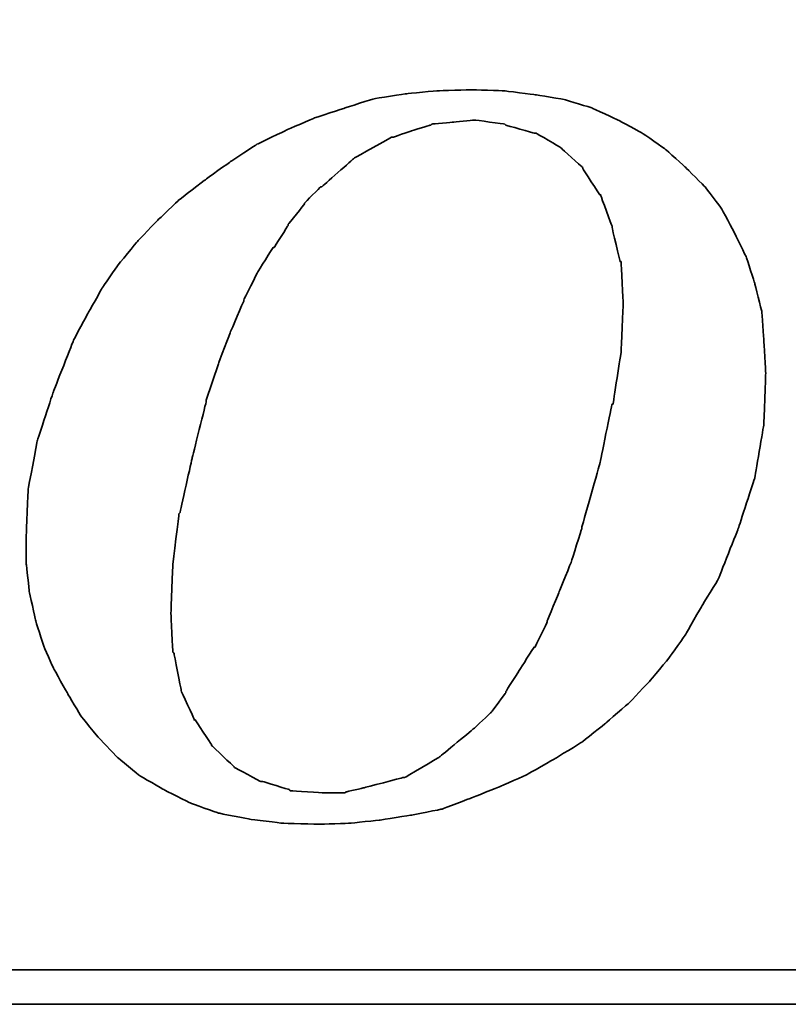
# Model space of a CAD drawing. Header units: millimetres. Extents: x 660 to 909, y 338 to 416.
# Tile 45 of 53: x 845.625 to 846.328, y 356.642 to 357.542. Entities that reach past the tile are written whole.
import ezdxf

# ---------------------------------------------------------------- set-up
doc = ezdxf.new("R2010")
doc.units = ezdxf.units.MM
doc.header["$LTSCALE"] = 0.1
for name, color, linetype in [('2', 7, 'CONTINUOUS'), ('DIM', 4, 'CONTINUOUS'), ('layer 1', 7, 'CONTINUOUS')]:
    doc.layers.add(name, color=color, linetype=linetype)

# ---------------------------------------------------------------- blocks, each defined once
blk = doc.blocks.new('TBI MOTION logo(完整正式版)')
at = {"layer": 'layer 1', "color": 22, "lineweight": 35}
for points, knots in [([(35.79625, -6.98375), (35.79625, -6.98375), (36.23125, -7.43875), (36.23125, -7.43875), (36.23125, -7.43875), (36.23125, -7.43875), (36.75625, -7.87125), (36.75625, -7.87125), (36.75625, -7.87125), (36.75625, -7.87125), (37.33125, -8.20375), (37.33125, -8.20375), (37.33125, -8.20375), (37.33125, -8.20375), (37.95625, -8.51875), (37.95625, -8.51875), (37.95625, -8.51875), (37.95625, -8.51875), (38.62625, -8.75875), (38.62625, -8.75875), (38.62625, -8.75875), (38.62625, -8.75875), (39.37125, -8.90375), (39.37125, -8.90375), (39.37125, -8.90375), (39.37125, -8.90375), (40.14125, -8.99875), (40.14125, -8.99875), (40.14125, -8.99875), (40.14125, -8.99875), (41.02625, -9.02375), (41.02625, -9.02375), (41.02625, -9.02375), (41.02625, -9.02375), (41.74625, -8.99875), (41.74625, -8.99875), (41.74625, -8.99875), (41.74625, -8.99875), (42.46625, -8.92375), (42.46625, -8.92375), (42.46625, -8.92375), (42.46625, -8.92375), (43.21125, -8.80625), (43.21125, -8.80625), (43.21125, -8.80625), (43.21125, -8.80625), (43.93125, -8.66375), (43.93125, -8.66375), (43.93125, -8.66375), (43.93125, -8.66375), (44.62625, -8.39875), (44.62625, -8.39875), (44.62625, -8.39875), (44.62625, -8.39875), (45.29625, -8.13375), (45.29625, -8.13375), (45.29625, -8.13375), (45.29625, -8.13375), (45.94625, -7.84375), (45.94625, -7.84375), (45.94625, -7.84375), (45.94625, -7.84375), (46.61625, -7.46375), (46.61625, -7.46375), (46.61625, -7.46375), (46.61625, -7.46375), (47.24125, -7.07875), (47.24125, -7.07875), (47.24125, -7.07875), (47.24125, -7.07875), (47.81625, -6.62375), (47.81625, -6.62375), (47.81625, -6.62375), (47.81625, -6.62375), (48.36875, -6.14375), (48.36875, -6.14375), (48.36875, -6.14375), (48.36875, -6.14375), (48.84625, -5.64125), (48.84625, -5.64125), (48.84625, -5.64125), (48.84625, -5.64125), (49.32625, -5.06375), (49.32625, -5.06375), (49.32625, -5.06375), (49.32625, -5.06375), (49.71125, -4.51374), (49.71125, -4.51374), (49.71125, -4.51374), (49.71125, -4.51374), (50.09625, -3.83874), (50.09625, -3.83874), (50.09625, -3.83874), (50.09625, -3.83874), (50.48125, -3.21374), (50.48125, -3.21374), (50.48125, -3.21374), (50.48125, -3.21374), (50.96125, -1.99125), (50.96125, -1.99125), (50.96125, -1.99125), (50.96125, -1.99125), (51.34375, -0.81875), (51.34375, -0.81875), (51.34375, -0.81875), (51.34375, -0.81875), (51.56125, 0.45624), (51.56125, 0.45624), (51.56125, 0.45624), (51.56125, 0.45624), (51.60625, 1.67624), (51.60625, 1.67624), (51.60625, 1.67624), (51.60625, 1.67624), (51.56125, 2.44625), (51.56125, 2.44625), (51.56125, 2.44625), (51.56125, 2.44625), (51.51125, 3.14125), (51.51125, 3.14125), (51.51125, 3.14125), (51.51125, 3.14125), (51.34375, 3.81125), (51.34375, 3.81125), (51.34375, 3.81125), (51.34375, 3.81125), (51.15125, 4.41125), (51.15125, 4.41125), (51.15125, 4.41125), (51.15125, 4.41125), (50.86125, 5.01125), (50.86125, 5.01125), (50.86125, 5.01125), (50.86125, 5.01125), (50.55125, 5.58875), (50.55125, 5.58875), (50.55125, 5.58875), (50.55125, 5.58875), (50.16625, 6.09125), (50.16625, 6.09125), (50.16625, 6.09125), (50.16625, 6.09125), (49.71125, 6.54875), (49.71125, 6.54875), (49.71125, 6.54875), (49.71125, 6.54875), (49.23125, 6.98125), (49.23125, 6.98125), (49.23125, 6.98125), (49.23125, 6.98125), (48.67875, 7.36625), (48.67875, 7.36625), (48.67875, 7.36625), (48.67875, 7.36625), (48.10375, 7.67625), (48.10375, 7.67625), (48.10375, 7.67625), (48.10375, 7.67625), (47.48125, 7.96375), (47.48125, 7.96375), (47.48125, 7.96375), (47.48125, 7.96375), (46.85625, 8.15625), (46.85625, 8.15625), (46.85625, 8.15625), (46.85625, 8.15625), (46.13625, 8.27624), (46.13625, 8.27624), (46.13625, 8.27624), (46.13625, 8.27624), (45.39125, 8.37125), (45.39125, 8.37125), (45.39125, 8.37125), (45.39125, 8.37125), (44.62625, 8.39624), (44.62625, 8.39624), (44.62625, 8.39624), (44.62625, 8.39624), (43.83625, 8.37125), (43.83625, 8.37125), (43.83625, 8.37125), (43.83625, 8.37125), (43.09125, 8.30125), (43.09125, 8.30125), (43.09125, 8.30125), (43.09125, 8.30125), (42.32125, 8.18125), (42.32125, 8.18125), (42.32125, 8.18125), (42.32125, 8.18125), (41.62875, 7.96375), (41.62875, 7.96375), (41.62875, 7.96375), (41.62875, 7.96375), (40.90625, 7.72625), (40.90625, 7.72625), (40.90625, 7.72625), (40.90625, 7.72625), (40.23624, 7.43625), (40.23624, 7.43625), (40.23624, 7.43625), (40.23624, 7.43625), (39.54124, 7.10125), (39.54124, 7.10125), (39.54124, 7.10125), (39.54124, 7.10125), (38.91625, 6.69125), (38.91625, 6.69125), (38.91625, 6.69125), (38.91625, 6.69125), (38.31625, 6.26125), (38.31625, 6.26125), (38.31625, 6.26125), (38.31625, 6.26125), (37.69125, 5.78125), (37.69125, 5.78125), (37.69125, 5.78125), (37.69125, 5.78125), (37.18625, 5.30125), (37.18625, 5.30125), (37.18625, 5.30125), (37.18625, 5.30125), (36.70625, 4.79624), (36.70625, 4.79624), (36.70625, 4.79624), (36.70625, 4.79624), (36.23125, 4.22125), (36.23125, 4.22125), (36.23125, 4.22125), (36.23125, 4.22125), (35.87124, 3.69375), (35.87124, 3.69375), (35.87124, 3.69375), (35.87124, 3.69375), (35.53125, 3.09125), (35.53125, 3.09125), (35.53125, 3.09125), (35.53125, 3.09125), (35.19875, 2.47125), (35.19875, 2.47125), (35.19875, 2.47125), (35.19875, 2.47125), (34.71625, 1.24625), (34.71625, 1.24625), (34.71625, 1.24625), (34.71625, 1.24625), (34.33125, 0.06874), (34.33125, 0.06874), (34.33125, 0.06874), (34.33125, 0.06874), (34.11625, -1.07875), (34.11625, -1.07875), (34.11625, -1.07875), (34.11625, -1.07875), (34.07125, -2.15875), (34.07125, -2.15875), (34.07125, -2.15875), (34.07125, -2.15875), (34.07125, -2.85375), (34.07125, -2.85375), (34.07125, -2.85375), (34.07125, -2.85375), (34.14125, -3.50375), (34.14125, -3.50375), (34.14125, -3.50375), (34.14125, -3.50375), (34.28625, -4.17375), (34.28625, -4.17375), (34.28625, -4.17375), (34.28625, -4.17375), (34.47625, -4.77624), (34.47625, -4.77624), (34.47625, -4.77624), (34.47625, -4.77624), (34.71625, -5.32625), (34.71625, -5.32625), (34.71625, -5.32625), (34.71625, -5.32625), (35.05375, -5.92875), (35.05375, -5.92875), (35.05375, -5.92875), (35.05375, -5.92875), (35.36375, -6.45375), (35.36375, -6.45375), (35.36375, -6.45375), (35.36375, -6.45375), (35.79625, -6.98375), (35.79625, -6.98375)], [0, 0, 0, 0, 0.01388889, 0.01388889, 0.01388889, 0.0138889, 0.02777778, 0.02777778, 0.02777778, 0.02777779, 0.04166667, 0.04166667, 0.04166667, 0.04166668, 0.05555556, 0.05555556, 0.05555556, 0.05555557, 0.06944444, 0.06944444, 0.06944444, 0.06944445, 0.08333333, 0.08333333, 0.08333333, 0.08333334, 0.09722222, 0.09722222, 0.09722222, 0.09722223, 0.11111111, 0.11111111, 0.11111111, 0.11111112, 0.125, 0.125, 0.125, 0.12500001, 0.13888889, 0.13888889, 0.13888889, 0.1388889, 0.15277778, 0.15277778, 0.15277778, 0.15277779, 0.16666667, 0.16666667, 0.16666667, 0.16666668, 0.18055556, 0.18055556, 0.18055556, 0.18055557, 0.19444444, 0.19444444, 0.19444444, 0.19444445, 0.20833333, 0.20833333, 0.20833333, 0.20833334, 0.22222222, 0.22222222, 0.22222222, 0.22222223, 0.23611111, 0.23611111, 0.23611111, 0.23611112, 0.25, 0.25, 0.25, 0.25000001, 0.26388889, 0.26388889, 0.26388889, 0.2638889, 0.27777778, 0.27777778, 0.27777778, 0.27777779, 0.29166667, 0.29166667, 0.29166667, 0.29166668, 0.30555556, 0.30555556, 0.30555556, 0.30555557, 0.31944444, 0.31944444, 0.31944444, 0.31944445, 0.33333333, 0.33333333, 0.33333333, 0.33333334, 0.34722222, 0.34722222, 0.34722222, 0.34722223, 0.36111111, 0.36111111, 0.36111111, 0.36111112, 0.375, 0.375, 0.375, 0.37500001, 0.38888889, 0.38888889, 0.38888889, 0.3888889, 0.40277778, 0.40277778, 0.40277778, 0.40277779, 0.41666667, 0.41666667, 0.41666667, 0.41666668, 0.43055556, 0.43055556, 0.43055556, 0.43055557, 0.44444444, 0.44444444, 0.44444444, 0.44444445, 0.45833333, 0.45833333, 0.45833333, 0.45833334, 0.47222222, 0.47222222, 0.47222222, 0.47222223, 0.48611111, 0.48611111, 0.48611111, 0.48611112, 0.5, 0.5, 0.5, 0.50000001, 0.51388889, 0.51388889, 0.51388889, 0.5138889, 0.52777778, 0.52777778, 0.52777778, 0.52777779, 0.54166667, 0.54166667, 0.54166667, 0.54166668, 0.55555556, 0.55555556, 0.55555556, 0.55555557, 0.56944444, 0.56944444, 0.56944444, 0.56944445, 0.58333333, 0.58333333, 0.58333333, 0.58333334, 0.59722222, 0.59722222, 0.59722222, 0.59722223, 0.61111111, 0.61111111, 0.61111111, 0.61111112, 0.625, 0.625, 0.625, 0.62500001, 0.63888889, 0.63888889, 0.63888889, 0.6388889, 0.65277778, 0.65277778, 0.65277778, 0.65277779, 0.66666667, 0.66666667, 0.66666667, 0.66666668, 0.68055556, 0.68055556, 0.68055556, 0.68055557, 0.69444444, 0.69444444, 0.69444444, 0.69444445, 0.70833333, 0.70833333, 0.70833333, 0.70833334, 0.72222222, 0.72222222, 0.72222222, 0.72222223, 0.73611111, 0.73611111, 0.73611111, 0.73611112, 0.75, 0.75, 0.75, 0.75000001, 0.76388889, 0.76388889, 0.76388889, 0.7638889, 0.77777778, 0.77777778, 0.77777778, 0.77777779, 0.79166667, 0.79166667, 0.79166667, 0.79166668, 0.80555556, 0.80555556, 0.80555556, 0.80555557, 0.81944444, 0.81944444, 0.81944444, 0.81944445, 0.83333333, 0.83333333, 0.83333333, 0.83333334, 0.84722222, 0.84722222, 0.84722222, 0.84722223, 0.86111111, 0.86111111, 0.86111111, 0.86111112, 0.875, 0.875, 0.875, 0.87500001, 0.88888889, 0.88888889, 0.88888889, 0.8888889, 0.90277778, 0.90277778, 0.90277778, 0.90277779, 0.91666667, 0.91666667, 0.91666667, 0.91666668, 0.93055556, 0.93055556, 0.93055556, 0.93055557, 0.94444444, 0.94444444, 0.94444444, 0.94444445, 0.95833333, 0.95833333, 0.95833333, 0.95833334, 0.97222222, 0.97222222, 0.97222222, 0.97222223, 0.98611111, 0.98611111, 0.98611111, 0.98611112, 1, 1, 1, 1]), ([(38.33875, 1.03124), (38.33875, 1.03124), (38.62625, 1.89625), (38.62625, 1.89625), (38.62625, 1.89625), (38.62625, 1.89625), (38.91625, 2.66375), (38.91625, 2.66375), (38.91625, 2.66375), (38.91625, 2.66375), (39.22625, 3.38125), (39.22625, 3.38125), (39.22625, 3.38125), (39.22625, 3.38125), (39.22625, 3.40624), (39.22625, 3.40624), (39.22625, 3.40624), (39.22625, 3.40624), (39.56124, 4.07624), (39.56124, 4.07624), (39.56124, 4.07624), (39.56124, 4.07624), (39.92125, 4.65125), (39.92125, 4.65125), (39.92125, 4.65125), (39.92125, 4.65125), (39.94625, 4.65125), (39.94625, 4.65125), (39.94625, 4.65125), (39.94625, 4.65125), (40.28125, 5.17875), (40.28125, 5.17875), (40.28125, 5.17875), (40.28125, 5.17875), (40.28125, 5.20375), (40.28125, 5.20375), (40.28125, 5.20375), (40.28125, 5.20375), (40.66875, 5.68625), (40.66875, 5.68625), (40.66875, 5.68625), (40.66875, 5.68625), (40.66875, 5.70625), (40.66875, 5.70625), (40.66875, 5.70625), (40.66875, 5.70625), (41.05124, 6.09125), (41.05124, 6.09125), (41.05124, 6.09125), (41.05124, 6.09125), (41.07625, 6.09125), (41.07625, 6.09125), (41.07625, 6.09125), (41.07625, 6.09125), (41.84125, 6.76625), (41.84125, 6.76625), (41.84125, 6.76625), (41.84125, 6.76625), (41.86625, 6.78625), (41.86625, 6.78625), (41.86625, 6.78625), (41.86625, 6.78625), (42.73125, 7.26624), (42.73125, 7.26624), (42.73125, 7.26624), (42.73125, 7.26624), (42.75625, 7.26624), (42.75625, 7.26624), (42.75625, 7.26624), (42.75625, 7.26624), (43.18625, 7.41125), (43.18625, 7.41125), (43.18625, 7.41125), (43.18625, 7.41125), (43.64125, 7.55625), (43.64125, 7.55625), (43.64125, 7.55625), (43.64125, 7.55625), (43.66625, 7.55625), (43.66625, 7.55625), (43.66625, 7.55625), (43.66625, 7.55625), (43.69125, 7.58124), (43.69125, 7.58124), (43.69125, 7.58124), (43.69125, 7.58124), (44.19125, 7.62625), (44.19125, 7.62625), (44.19125, 7.62625), (44.19125, 7.62625), (44.67125, 7.67625), (44.67125, 7.67625), (44.67125, 7.67625), (44.67125, 7.67625), (44.69625, 7.67625), (44.69625, 7.67625), (44.69625, 7.67625), (44.69625, 7.67625), (45.41875, 7.58124), (45.41875, 7.58124), (45.41875, 7.58124), (45.41875, 7.58124), (45.44125, 7.55625), (45.44125, 7.55625), (45.44125, 7.55625), (45.44125, 7.55625), (46.11125, 7.36625), (46.11125, 7.36625), (46.11125, 7.36625), (46.11125, 7.36625), (46.13625, 7.36625), (46.13625, 7.36625), (46.13625, 7.36625), (46.13625, 7.36625), (46.15875, 7.36625), (46.15875, 7.36625), (46.15875, 7.36625), (46.15875, 7.36625), (46.73625, 7.02624), (46.73625, 7.02624), (46.73625, 7.02624), (46.73625, 7.02624), (46.76125, 7.00624), (46.76125, 7.00624), (46.76125, 7.00624), (46.76125, 7.00624), (47.24125, 6.57124), (47.24125, 6.57124), (47.24125, 6.57124), (47.24125, 6.57124), (47.26625, 6.54875), (47.26625, 6.54875), (47.26625, 6.54875), (47.26625, 6.54875), (47.26625, 6.52375), (47.26625, 6.52375), (47.26625, 6.52375), (47.26625, 6.52375), (47.67375, 5.89875), (47.67375, 5.89875), (47.67375, 5.89875), (47.67375, 5.89875), (47.69625, 5.89875), (47.69625, 5.89875), (47.69625, 5.89875), (47.69625, 5.89875), (47.69625, 5.87625), (47.69625, 5.87625), (47.69625, 5.87625), (47.69625, 5.87625), (47.96125, 5.15625), (47.96125, 5.15625), (47.96125, 5.15625), (47.96125, 5.15625), (47.96125, 5.13125), (47.96125, 5.13125), (47.96125, 5.13125), (47.96125, 5.13125), (48.15125, 4.31875), (48.15125, 4.31875), (48.15125, 4.31875), (48.15125, 4.31875), (48.17625, 4.31875), (48.17625, 4.31875), (48.17625, 4.31875), (48.17625, 4.31875), (48.17625, 4.29125), (48.17625, 4.29125), (48.17625, 4.29125), (48.17625, 4.29125), (48.22625, 3.33125), (48.22625, 3.33125), (48.22625, 3.33125), (48.22625, 3.33125), (48.22625, 3.30875), (48.22625, 3.30875), (48.22625, 3.30875), (48.22625, 3.30875), (48.17625, 2.20624), (48.17625, 2.20624), (48.17625, 2.20624), (48.17625, 2.20624), (48.17625, 2.18124), (48.17625, 2.18124), (48.17625, 2.18124), (48.17625, 2.18124), (47.98375, 0.93624), (47.98375, 0.93624), (47.98375, 0.93624), (47.98375, 0.93624), (47.96125, 0.93624), (47.96125, 0.93624), (47.96125, 0.93624), (47.96125, 0.93624), (47.67375, -0.45874), (47.67375, -0.45874), (47.67375, -0.45874), (47.67375, -0.45874), (47.24125, -1.99125), (47.24125, -1.99125), (47.24125, -1.99125), (47.24125, -1.99125), (47.24125, -2.01874), (47.24125, -2.01874), (47.24125, -2.01874), (47.24125, -2.01874), (47.00125, -2.78375), (47.00125, -2.78375), (47.00125, -2.78375), (47.00125, -2.78375), (46.71125, -3.50375), (46.71125, -3.50375), (46.71125, -3.50375), (46.71125, -3.50375), (46.42625, -4.19875), (46.42625, -4.19875), (46.42625, -4.19875), (46.42625, -4.19875), (46.42625, -4.22375), (46.42625, -4.22375), (46.42625, -4.22375), (46.42625, -4.22375), (46.13625, -4.82374), (46.13625, -4.82374), (46.13625, -4.82374), (46.13625, -4.82374), (46.11125, -4.82374), (46.11125, -4.82374), (46.11125, -4.82374), (46.11125, -4.82374), (45.77625, -5.35125), (45.77625, -5.35125), (45.77625, -5.35125), (45.77625, -5.35125), (45.44125, -5.87875), (45.44125, -5.87875), (45.44125, -5.87875), (45.44125, -5.87875), (45.44125, -5.90375), (45.44125, -5.90375), (45.44125, -5.90375), (45.44125, -5.90375), (45.10625, -6.35875), (45.10625, -6.35875), (45.10625, -6.35875), (45.10625, -6.35875), (45.08125, -6.38375), (45.08125, -6.38375), (45.08125, -6.38375), (45.08125, -6.38375), (44.69625, -6.74375), (44.69625, -6.74375), (44.69625, -6.74375), (44.69625, -6.74375), (43.88375, -7.41625), (43.88375, -7.41625), (43.88375, -7.41625), (43.88375, -7.41625), (43.85625, -7.43875), (43.85625, -7.43875), (43.85625, -7.43875), (43.85625, -7.43875), (43.04125, -7.91875), (43.04125, -7.91875), (43.04125, -7.91875), (43.04125, -7.91875), (43.01625, -7.91875), (43.01625, -7.91875), (43.01625, -7.91875), (43.01625, -7.91875), (42.99625, -7.91875), (42.99625, -7.91875), (42.99625, -7.91875), (42.99625, -7.91875), (42.08125, -8.15875), (42.08125, -8.15875), (42.08125, -8.15875), (42.08125, -8.15875), (41.65125, -8.25625), (41.65125, -8.25625), (41.65125, -8.25625), (41.65125, -8.25625), (41.62875, -8.27875), (41.62875, -8.27875), (41.62875, -8.27875), (41.62875, -8.27875), (41.60125, -8.27875), (41.60125, -8.27875), (41.60125, -8.27875), (41.60125, -8.27875), (41.12125, -8.27875), (41.12125, -8.27875), (41.12125, -8.27875), (41.12125, -8.27875), (40.35624, -8.23125), (40.35624, -8.23125), (40.35624, -8.23125), (40.35624, -8.23125), (40.33125, -8.23125), (40.33125, -8.23125), (40.33125, -8.23125), (40.33125, -8.23125), (40.30625, -8.20375), (40.30625, -8.20375), (40.30625, -8.20375), (40.30625, -8.20375), (39.68375, -8.01375), (39.68375, -8.01375), (39.68375, -8.01375), (39.68375, -8.01375), (39.66124, -8.01375), (39.66124, -8.01375), (39.66124, -8.01375), (39.66124, -8.01375), (39.63625, -8.01375), (39.63625, -8.01375), (39.63625, -8.01375), (39.63625, -8.01375), (39.01125, -7.67875), (39.01125, -7.67875), (39.01125, -7.67875), (39.01125, -7.67875), (38.98875, -7.65375), (38.98875, -7.65375), (38.98875, -7.65375), (38.98875, -7.65375), (38.48625, -7.17375), (38.48625, -7.17375), (38.48625, -7.17375), (38.48625, -7.17375), (38.45875, -7.14875), (38.45875, -7.14875), (38.45875, -7.14875), (38.45875, -7.14875), (38.45875, -7.12875), (38.45875, -7.12875), (38.45875, -7.12875), (38.45875, -7.12875), (38.07625, -6.54875), (38.07625, -6.54875), (38.07625, -6.54875), (38.07625, -6.54875), (38.05125, -6.54875), (38.05125, -6.54875), (38.05125, -6.54875), (38.05125, -6.54875), (38.05125, -6.52875), (38.05125, -6.52875), (38.05125, -6.52875), (38.05125, -6.52875), (37.74125, -5.85375), (37.74125, -5.85375), (37.74125, -5.85375), (37.74125, -5.85375), (37.74125, -5.82875), (37.74125, -5.82875), (37.74125, -5.82875), (37.74125, -5.82875), (37.57375, -4.96875), (37.57375, -4.96875), (37.57375, -4.96875), (37.57375, -4.96875), (37.54625, -4.94375), (37.54625, -4.94375), (37.54625, -4.94375), (37.54625, -4.94375), (37.50125, -4.03375), (37.50125, -4.03375), (37.50125, -4.03375), (37.50125, -4.03375), (37.50125, -4.00875), (37.50125, -4.00875), (37.50125, -4.00875), (37.50125, -4.00875), (37.54625, -2.85375), (37.54625, -2.85375), (37.54625, -2.85375), (37.54625, -2.85375), (37.69125, -1.65875), (37.69125, -1.65875), (37.69125, -1.65875), (37.69125, -1.65875), (37.71624, -1.63375), (37.71624, -1.63375), (37.71624, -1.63375), (37.71624, -1.63375), (38.00375, -0.33875), (38.00375, -0.33875), (38.00375, -0.33875), (38.00375, -0.33875), (38.33875, 1.00624), (38.33875, 1.00624), (38.33875, 1.00624), (38.33875, 1.00624), (38.33875, 1.03124), (38.33875, 1.03124)], [0, 0, 0, 0, 0.01010101, 0.01010101, 0.01010101, 0.01010102, 0.02020202, 0.02020202, 0.02020202, 0.02020203, 0.03030303, 0.03030303, 0.03030303, 0.03030304, 0.04040404, 0.04040404, 0.04040404, 0.04040405, 0.05050505, 0.05050505, 0.05050505, 0.05050506, 0.06060606, 0.06060606, 0.06060606, 0.06060607, 0.07070707, 0.07070707, 0.07070707, 0.07070708, 0.08080808, 0.08080808, 0.08080808, 0.08080809, 0.09090909, 0.09090909, 0.09090909, 0.0909091, 0.1010101, 0.1010101, 0.1010101, 0.10101011, 0.11111111, 0.11111111, 0.11111111, 0.11111112, 0.12121212, 0.12121212, 0.12121212, 0.12121213, 0.13131313, 0.13131313, 0.13131313, 0.13131314, 0.14141414, 0.14141414, 0.14141414, 0.14141415, 0.15151515, 0.15151515, 0.15151515, 0.15151516, 0.16161616, 0.16161616, 0.16161616, 0.16161617, 0.17171717, 0.17171717, 0.17171717, 0.17171718, 0.18181818, 0.18181818, 0.18181818, 0.18181819, 0.19191919, 0.19191919, 0.19191919, 0.1919192, 0.2020202, 0.2020202, 0.2020202, 0.20202021, 0.21212121, 0.21212121, 0.21212121, 0.21212122, 0.22222222, 0.22222222, 0.22222222, 0.22222223, 0.23232323, 0.23232323, 0.23232323, 0.23232324, 0.24242424, 0.24242424, 0.24242424, 0.24242425, 0.25252525, 0.25252525, 0.25252525, 0.25252526, 0.26262626, 0.26262626, 0.26262626, 0.26262627, 0.27272727, 0.27272727, 0.27272727, 0.27272728, 0.28282828, 0.28282828, 0.28282828, 0.28282829, 0.29292929, 0.29292929, 0.29292929, 0.2929293, 0.3030303, 0.3030303, 0.3030303, 0.30303031, 0.31313131, 0.31313131, 0.31313131, 0.31313132, 0.32323232, 0.32323232, 0.32323232, 0.32323233, 0.33333333, 0.33333333, 0.33333333, 0.33333334, 0.34343434, 0.34343434, 0.34343434, 0.34343435, 0.35353535, 0.35353535, 0.35353535, 0.35353536, 0.36363636, 0.36363636, 0.36363636, 0.36363637, 0.37373737, 0.37373737, 0.37373737, 0.37373738, 0.38383838, 0.38383838, 0.38383838, 0.38383839, 0.39393939, 0.39393939, 0.39393939, 0.3939394, 0.4040404, 0.4040404, 0.4040404, 0.40404041, 0.41414141, 0.41414141, 0.41414141, 0.41414142, 0.42424242, 0.42424242, 0.42424242, 0.42424243, 0.43434343, 0.43434343, 0.43434343, 0.43434344, 0.44444444, 0.44444444, 0.44444444, 0.44444445, 0.45454545, 0.45454545, 0.45454545, 0.45454546, 0.46464646, 0.46464646, 0.46464646, 0.46464647, 0.47474747, 0.47474747, 0.47474747, 0.47474748, 0.48484848, 0.48484848, 0.48484848, 0.48484849, 0.49494949, 0.49494949, 0.49494949, 0.4949495, 0.50505051, 0.50505051, 0.50505051, 0.50505052, 0.51515152, 0.51515152, 0.51515152, 0.51515153, 0.52525253, 0.52525253, 0.52525253, 0.52525254, 0.53535354, 0.53535354, 0.53535354, 0.53535355, 0.54545455, 0.54545455, 0.54545455, 0.54545456, 0.55555556, 0.55555556, 0.55555556, 0.55555557, 0.56565657, 0.56565657, 0.56565657, 0.56565658, 0.57575758, 0.57575758, 0.57575758, 0.57575759, 0.58585859, 0.58585859, 0.58585859, 0.5858586, 0.5959596, 0.5959596, 0.5959596, 0.59595961, 0.60606061, 0.60606061, 0.60606061, 0.60606062, 0.61616162, 0.61616162, 0.61616162, 0.61616163, 0.62626263, 0.62626263, 0.62626263, 0.62626264, 0.63636364, 0.63636364, 0.63636364, 0.63636365, 0.64646465, 0.64646465, 0.64646465, 0.64646466, 0.65656566, 0.65656566, 0.65656566, 0.65656567, 0.66666667, 0.66666667, 0.66666667, 0.66666668, 0.67676768, 0.67676768, 0.67676768, 0.67676769, 0.68686869, 0.68686869, 0.68686869, 0.6868687, 0.6969697, 0.6969697, 0.6969697, 0.69696971, 0.70707071, 0.70707071, 0.70707071, 0.70707072, 0.71717172, 0.71717172, 0.71717172, 0.71717173, 0.72727273, 0.72727273, 0.72727273, 0.72727274, 0.73737374, 0.73737374, 0.73737374, 0.73737375, 0.74747475, 0.74747475, 0.74747475, 0.74747476, 0.75757576, 0.75757576, 0.75757576, 0.75757577, 0.76767677, 0.76767677, 0.76767677, 0.76767678, 0.77777778, 0.77777778, 0.77777778, 0.77777779, 0.78787879, 0.78787879, 0.78787879, 0.7878788, 0.7979798, 0.7979798, 0.7979798, 0.79797981, 0.80808081, 0.80808081, 0.80808081, 0.80808082, 0.81818182, 0.81818182, 0.81818182, 0.81818183, 0.82828283, 0.82828283, 0.82828283, 0.82828284, 0.83838384, 0.83838384, 0.83838384, 0.83838385, 0.84848485, 0.84848485, 0.84848485, 0.84848486, 0.85858586, 0.85858586, 0.85858586, 0.85858587, 0.86868687, 0.86868687, 0.86868687, 0.86868688, 0.87878788, 0.87878788, 0.87878788, 0.87878789, 0.88888889, 0.88888889, 0.88888889, 0.8888889, 0.8989899, 0.8989899, 0.8989899, 0.89898991, 0.90909091, 0.90909091, 0.90909091, 0.90909092, 0.91919192, 0.91919192, 0.91919192, 0.91919193, 0.92929293, 0.92929293, 0.92929293, 0.92929294, 0.93939394, 0.93939394, 0.93939394, 0.93939395, 0.94949495, 0.94949495, 0.94949495, 0.94949496, 0.95959596, 0.95959596, 0.95959596, 0.95959597, 0.96969697, 0.96969697, 0.96969697, 0.96969698, 0.97979798, 0.97979798, 0.97979798, 0.97979799, 0.98989899, 0.98989899, 0.98989899, 0.989899, 1, 1, 1, 1]), ([(75.90875, -9.47875), (75.90875, -9.47875), (75.90875, -12.28625), (75.90875, -12.28625), (75.90875, -12.28625), (75.90875, -12.28625), (75.90875, -12.47875), (75.90875, -12.47875), (75.90875, -12.47875), (75.90875, -12.47875), (75.71625, -12.47875), (75.71625, -12.47875), (75.71625, -12.47875), (75.71625, -12.47875), (-88.32875, -12.47875), (-88.32875, -12.47875), (-88.32875, -12.47875), (-88.32875, -12.47875), (-88.32875, -13.29375), (-88.32875, -13.29375), (-88.32875, -13.29375), (-88.32875, -13.29375), (82.89125, -13.29375), (82.89125, -13.29375), (82.89125, -13.29375), (82.89125, -13.29375), (75.90875, -9.47875), (75.90875, -9.47875)], [0, 0, 0, 0, 0.14285714, 0.14285714, 0.14285714, 0.14285715, 0.28571429, 0.28571429, 0.28571429, 0.2857143, 0.42857143, 0.42857143, 0.42857143, 0.42857144, 0.57142857, 0.57142857, 0.57142857, 0.57142858, 0.71428571, 0.71428571, 0.71428571, 0.71428572, 0.85714286, 0.85714286, 0.85714286, 0.85714287, 1, 1, 1, 1])]:
    blk.add_open_spline(points, degree=3, knots=knots, dxfattribs=at)

msp = doc.modelspace()

# ---------------------------------------------------------------- linework, layer by layer
at = {"layer": '2', "color": 0, "linetype": 'Continuous'}
msp.add_open_spline([(845.7116, 362.33126), (845.76495, 361.06522), (845.8768, 359.8705), (846.67902, 358.43951), (847.06607, 358.03045), (848.10181, 357.46675), (848.74414, 357.31477), (850.06637, 357.31151), (850.71109, 357.45989), (851.75641, 358.02168), (852.14281, 358.42657), (852.95167, 359.85326), (853.06708, 361.06245), (853.12054, 362.33126)], degree=3, knots=[0, 0, 0, 0, 0.25, 0.25, 0.375, 0.375, 0.5, 0.5, 0.625, 0.625, 0.75, 0.75, 1, 1, 1, 1], dxfattribs=at)

# ---------------------------------------------------------------- block references
at = {"layer": 'DIM', "color": 7, "xscale": 0.0385559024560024, "yscale": 0.0385559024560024, "zscale": 0.0385559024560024}
msp.add_blockref('TBI MOTION logo(完整正式版)', (844.31785, 357.15432), dxfattribs=at)

doc.saveas('drawing.dxf')
